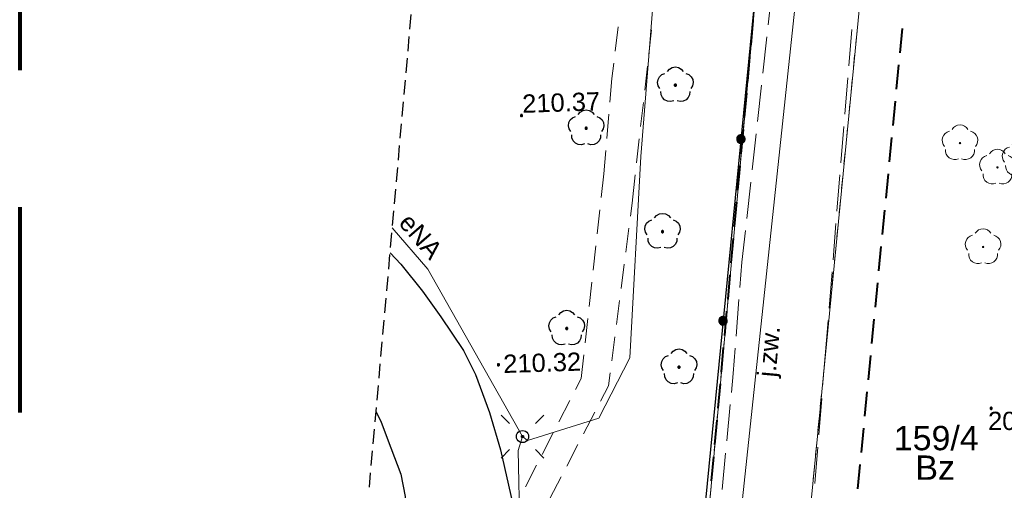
# Model space of a CAD drawing. Header units: metres. Extents: x 7419414 to 7419803, y 5549484 to 5549731.
# Tile 10 of 102: x 7419414 to 7419454, y 5549571 to 5549591. Entities that reach past the tile are written whole.
import ezdxf
from ezdxf.enums import TextEntityAlignment as Align

# ---------------------------------------------------------------- set-up
doc = ezdxf.new("R2010")
doc.units = ezdxf.units.M
doc.header["$MEASUREMENT"] = 0
doc.linetypes.add('DGN Style 2', pattern=[14.063503, 8.438102, -5.625401])
doc.layers.get('0').update_dxf_attribs({"color": 250})
for name, color, linetype, lineweight in [('EGDE', 7, 'Continuous', 13), ('EGDE_O', 7, 'Continuous', 13), ('EGUG', 96, 'Continuous', 13), ('EGUG_O', 96, 'Continuous', 13), ('LINIE ROZGRANICZAJĄCE MPZP', 212, 'Continuous', 0), ('OBOP02_01', 96, 'Continuous', 13), ('OTKC', 7, 'Continuous', 13), ('OTKJ', 7, 'Continuous', 13), ('OTKJ_O', 7, 'Continuous', 13), ('OTKK', 7, 'Continuous', 30), ('OTOO', 7, 'Continuous', 30), ('OTRS_O', 7, 'Continuous', 13), ('SUEP', 1, 'Continuous', 13), ('SUEP_O', 1, 'Continuous', 13), ('SUWP', 5, 'Continuous', 13), ('Zakres', 7, 'Continuous', 0)]:
    doc.layers.add(name, color=color, linetype=linetype, lineweight=lineweight)
doc.layers.add('szkic szkicow', color=250, linetype='Continuous', lineweight=0, plot=False)
doc.styles.add('Arial', font='arial.ttf')

# ---------------------------------------------------------------- blocks, each defined once
blk = doc.blocks.new('OBOP02_01_1')
at = {"layer": 'OBOP02_01', "linetype": 'Continuous', "lineweight": 13}
h = blk.add_hatch(color=96, dxfattribs=at)
edge = h.paths.add_edge_path()
edge.add_arc((0, 0), 0.005, 0, 360)
at = {"layer": 'OBOP02_01', "color": 96, "linetype": 'Continuous', "lineweight": 13}
for centre, start, end in [((-0.0357, 0.0116), 102.1471, 221.8529), ((0, 0.0375), 30.1471, 149.8529), ((0.0357, 0.0116), 318.1471, 77.8529), ((-0.022, -0.0303), 174.1472, 293.8529), ((0.022, -0.0303), 246.1471, 5.8529)]:
    blk.add_arc(centre, 0.0375, start, end, dxfattribs=at)

msp = doc.modelspace()

# ---------------------------------------------------------------- hatches: boundary and pattern name
at = {"linetype": 'Continuous'}
for points in [[(7419440.61, 5549588.075), (7419440.596, 5549588.077), (7419440.584, 5549588.084), (7419440.574, 5549588.094), (7419440.567, 5549588.106), (7419440.565, 5549588.12), (7419440.567, 5549588.134), (7419440.574, 5549588.146), (7419440.584, 5549588.156), (7419440.596, 5549588.163), (7419440.61, 5549588.165), (7419440.624, 5549588.163), (7419440.636, 5549588.156), (7419440.646, 5549588.146), (7419440.653, 5549588.134), (7419440.655, 5549588.12), (7419440.653, 5549588.106), (7419440.646, 5549588.094), (7419440.636, 5549588.084), (7419440.624, 5549588.077)], [(7419434.28, 5549586.825), (7419434.268, 5549586.827), (7419434.258, 5549586.831), (7419434.248, 5549586.838), (7419434.241, 5549586.848), (7419434.237, 5549586.858), (7419434.235, 5549586.87), (7419434.237, 5549586.882), (7419434.241, 5549586.893), (7419434.248, 5549586.902), (7419434.258, 5549586.909), (7419434.268, 5549586.913), (7419434.28, 5549586.915), (7419434.292, 5549586.913), (7419434.303, 5549586.909), (7419434.312, 5549586.902), (7419434.319, 5549586.893), (7419434.323, 5549586.882), (7419434.325, 5549586.87), (7419434.323, 5549586.858), (7419434.319, 5549586.848), (7419434.312, 5549586.838), (7419434.303, 5549586.831), (7419434.292, 5549586.827)], [(7419436.94, 5549586.305), (7419436.926, 5549586.307), (7419436.914, 5549586.314), (7419436.904, 5549586.324), (7419436.897, 5549586.336), (7419436.895, 5549586.35), (7419436.897, 5549586.364), (7419436.904, 5549586.376), (7419436.914, 5549586.386), (7419436.926, 5549586.393), (7419436.94, 5549586.395), (7419436.954, 5549586.393), (7419436.966, 5549586.386), (7419436.976, 5549586.376), (7419436.983, 5549586.364), (7419436.985, 5549586.35), (7419436.983, 5549586.336), (7419436.976, 5549586.324), (7419436.966, 5549586.314), (7419436.954, 5549586.307)], [(7419443.289, 5549585.73), (7419443.244, 5549585.74), (7419443.204, 5549585.762), (7419443.17, 5549585.793), (7419443.146, 5549585.832), (7419443.133, 5549585.875), (7419443.132, 5549585.921), (7419443.142, 5549585.966), (7419443.163, 5549586.006), (7419443.195, 5549586.039), (7419443.233, 5549586.063), (7419443.277, 5549586.077), (7419443.323, 5549586.078), (7419443.367, 5549586.068), (7419443.408, 5549586.046), (7419443.441, 5549586.015), (7419443.465, 5549585.976), (7419443.478, 5549585.933), (7419443.48, 5549585.887), (7419443.47, 5549585.842), (7419443.448, 5549585.802), (7419443.417, 5549585.769), (7419443.378, 5549585.745), (7419443.334, 5549585.731)], [(7419443.289, 5549585.73), (7419443.244, 5549585.74), (7419443.204, 5549585.762), (7419443.17, 5549585.793), (7419443.146, 5549585.832), (7419443.133, 5549585.875), (7419443.132, 5549585.921), (7419443.142, 5549585.966), (7419443.163, 5549586.006), (7419443.195, 5549586.039), (7419443.233, 5549586.063), (7419443.277, 5549586.077), (7419443.323, 5549586.078), (7419443.367, 5549586.068), (7419443.408, 5549586.046), (7419443.441, 5549586.015), (7419443.465, 5549585.976), (7419443.478, 5549585.933), (7419443.48, 5549585.887), (7419443.47, 5549585.842), (7419443.448, 5549585.802), (7419443.417, 5549585.769), (7419443.378, 5549585.745), (7419443.334, 5549585.731)], [(7419440.08, 5549582.055), (7419440.066, 5549582.057), (7419440.054, 5549582.064), (7419440.044, 5549582.074), (7419440.037, 5549582.086), (7419440.035, 5549582.1), (7419440.037, 5549582.114), (7419440.044, 5549582.126), (7419440.054, 5549582.136), (7419440.066, 5549582.143), (7419440.08, 5549582.145), (7419440.094, 5549582.143), (7419440.106, 5549582.136), (7419440.116, 5549582.126), (7419440.123, 5549582.114), (7419440.125, 5549582.1), (7419440.123, 5549582.086), (7419440.116, 5549582.074), (7419440.106, 5549582.064), (7419440.094, 5549582.057)], [(7419442.555, 5549578.266), (7419442.511, 5549578.276), (7419442.47, 5549578.298), (7419442.437, 5549578.329), (7419442.413, 5549578.368), (7419442.4, 5549578.411), (7419442.398, 5549578.457), (7419442.408, 5549578.502), (7419442.43, 5549578.542), (7419442.461, 5549578.575), (7419442.5, 5549578.599), (7419442.544, 5549578.613), (7419442.589, 5549578.614), (7419442.634, 5549578.604), (7419442.674, 5549578.582), (7419442.708, 5549578.551), (7419442.732, 5549578.512), (7419442.745, 5549578.469), (7419442.746, 5549578.423), (7419442.736, 5549578.378), (7419442.715, 5549578.338), (7419442.683, 5549578.305), (7419442.645, 5549578.281), (7419442.601, 5549578.267)], [(7419442.555, 5549578.266), (7419442.511, 5549578.276), (7419442.47, 5549578.298), (7419442.437, 5549578.329), (7419442.413, 5549578.368), (7419442.4, 5549578.411), (7419442.398, 5549578.457), (7419442.408, 5549578.502), (7419442.43, 5549578.542), (7419442.461, 5549578.575), (7419442.5, 5549578.599), (7419442.544, 5549578.613), (7419442.589, 5549578.614), (7419442.634, 5549578.604), (7419442.674, 5549578.582), (7419442.708, 5549578.551), (7419442.732, 5549578.512), (7419442.745, 5549578.469), (7419442.746, 5549578.423), (7419442.736, 5549578.378), (7419442.715, 5549578.338), (7419442.683, 5549578.305), (7419442.645, 5549578.281), (7419442.601, 5549578.267)], [(7419436.14, 5549578.075), (7419436.126, 5549578.077), (7419436.114, 5549578.084), (7419436.104, 5549578.094), (7419436.097, 5549578.106), (7419436.095, 5549578.12), (7419436.097, 5549578.134), (7419436.104, 5549578.146), (7419436.114, 5549578.156), (7419436.126, 5549578.163), (7419436.14, 5549578.165), (7419436.154, 5549578.163), (7419436.166, 5549578.156), (7419436.176, 5549578.146), (7419436.183, 5549578.134), (7419436.185, 5549578.12), (7419436.183, 5549578.106), (7419436.176, 5549578.094), (7419436.166, 5549578.084), (7419436.154, 5549578.077)], [(7419433.33, 5549576.585), (7419433.318, 5549576.587), (7419433.308, 5549576.591), (7419433.298, 5549576.598), (7419433.291, 5549576.608), (7419433.287, 5549576.618), (7419433.285, 5549576.63), (7419433.287, 5549576.642), (7419433.291, 5549576.653), (7419433.298, 5549576.662), (7419433.308, 5549576.669), (7419433.318, 5549576.673), (7419433.33, 5549576.675), (7419433.342, 5549576.673), (7419433.353, 5549576.669), (7419433.362, 5549576.662), (7419433.369, 5549576.653), (7419433.373, 5549576.642), (7419433.375, 5549576.63), (7419433.373, 5549576.618), (7419433.369, 5549576.608), (7419433.362, 5549576.598), (7419433.353, 5549576.591), (7419433.342, 5549576.587)], [(7419440.76, 5549576.485), (7419440.746, 5549576.487), (7419440.734, 5549576.494), (7419440.724, 5549576.504), (7419440.717, 5549576.516), (7419440.715, 5549576.53), (7419440.717, 5549576.544), (7419440.724, 5549576.556), (7419440.734, 5549576.566), (7419440.746, 5549576.573), (7419440.76, 5549576.575), (7419440.774, 5549576.573), (7419440.786, 5549576.566), (7419440.796, 5549576.556), (7419440.803, 5549576.544), (7419440.805, 5549576.53), (7419440.803, 5549576.516), (7419440.796, 5549576.504), (7419440.786, 5549576.494), (7419440.774, 5549576.487)], [(7419453.6, 5549574.795), (7419453.588, 5549574.797), (7419453.577, 5549574.801), (7419453.568, 5549574.808), (7419453.561, 5549574.817), (7419453.557, 5549574.828), (7419453.555, 5549574.84), (7419453.557, 5549574.852), (7419453.561, 5549574.862), (7419453.568, 5549574.872), (7419453.577, 5549574.879), (7419453.588, 5549574.883), (7419453.6, 5549574.885), (7419453.612, 5549574.883), (7419453.622, 5549574.879), (7419453.632, 5549574.872), (7419453.639, 5549574.862), (7419453.643, 5549574.852), (7419453.645, 5549574.84), (7419453.643, 5549574.828), (7419453.639, 5549574.817), (7419453.632, 5549574.808), (7419453.622, 5549574.801), (7419453.612, 5549574.797)], [(7419434.322, 5549573.635), (7419434.31, 5549573.636), (7419434.3, 5549573.64), (7419434.29, 5549573.646), (7419434.283, 5549573.654), (7419434.278, 5549573.664), (7419434.275, 5549573.674), (7419434.275, 5549573.686), (7419434.279, 5549573.698), (7419434.285, 5549573.709), (7419434.296, 5549573.718), (7419434.307, 5549573.723), (7419434.319, 5549573.725), (7419434.332, 5549573.723), (7419434.341, 5549573.72), (7419434.35, 5549573.713), (7419434.358, 5549573.704), (7419434.363, 5549573.693), (7419434.365, 5549573.681), (7419434.364, 5549573.672), (7419434.361, 5549573.661), (7419434.353, 5549573.65), (7419434.345, 5549573.642), (7419434.334, 5549573.637)]]:
    msp.add_hatch(color=0, dxfattribs=at).paths.add_polyline_path(points)

# ---------------------------------------------------------------- linework, layer by layer
at = {"color": 0, "linetype": 'Continuous'}
for p, q in [((7419433.436, 5549574.564), (7419433.79, 5549574.21)), ((7419435.204, 5549574.564), (7419434.85, 5549574.21)), ((7419433.436, 5549572.796), (7419433.79, 5549573.15)), ((7419435.204, 5549572.796), (7419434.85, 5549573.15))]:
    msp.add_line(p, q, dxfattribs=at)
at = {"color": 0, "linetype": 'Continuous', "flags": 128}
for points in [[(7419440.286, 5549588.683), (7419440.369, 5549588.783), (7419440.482, 5549588.847), (7419440.61, 5549588.87), (7419440.738, 5549588.847), (7419440.851, 5549588.783), (7419440.934, 5549588.683)], [(7419439.974, 5549587.986), (7419439.905, 5549588.096), (7419439.879, 5549588.223), (7419439.897, 5549588.352), (7419439.958, 5549588.467), (7419440.054, 5549588.554), (7419440.174, 5549588.602)], [(7419441.046, 5549588.602), (7419441.166, 5549588.554), (7419441.262, 5549588.467), (7419441.323, 5549588.352), (7419441.341, 5549588.223), (7419441.315, 5549588.096), (7419441.246, 5549587.986)], [(7419440.541, 5549587.474), (7419440.415, 5549587.442), (7419440.286, 5549587.456), (7419440.169, 5549587.513), (7419440.079, 5549587.607), (7419440.026, 5549587.725), (7419440.017, 5549587.855)], [(7419441.203, 5549587.855), (7419441.194, 5549587.725), (7419441.141, 5549587.607), (7419441.051, 5549587.513), (7419440.934, 5549587.456), (7419440.805, 5549587.442), (7419440.679, 5549587.474)], [(7419436.304, 5549586.216), (7419436.235, 5549586.326), (7419436.209, 5549586.453), (7419436.227, 5549586.582), (7419436.288, 5549586.697), (7419436.384, 5549586.784), (7419436.504, 5549586.832)], [(7419436.616, 5549586.913), (7419436.699, 5549587.013), (7419436.812, 5549587.077), (7419436.94, 5549587.1), (7419437.068, 5549587.077), (7419437.181, 5549587.013), (7419437.264, 5549586.913)], [(7419437.376, 5549586.832), (7419437.496, 5549586.784), (7419437.592, 5549586.697), (7419437.653, 5549586.582), (7419437.671, 5549586.453), (7419437.645, 5549586.326), (7419437.576, 5549586.216)], [(7419436.871, 5549585.704), (7419436.745, 5549585.672), (7419436.616, 5549585.686), (7419436.499, 5549585.743), (7419436.409, 5549585.837), (7419436.356, 5549585.955), (7419436.347, 5549586.085)], [(7419437.533, 5549586.085), (7419437.524, 5549585.955), (7419437.471, 5549585.837), (7419437.381, 5549585.743), (7419437.264, 5549585.686), (7419437.135, 5549585.672), (7419437.009, 5549585.704)], [(7419439.756, 5549582.663), (7419439.839, 5549582.763), (7419439.952, 5549582.827), (7419440.08, 5549582.85), (7419440.208, 5549582.827), (7419440.321, 5549582.763), (7419440.404, 5549582.663)], [(7419439.444, 5549581.966), (7419439.375, 5549582.076), (7419439.349, 5549582.203), (7419439.367, 5549582.332), (7419439.428, 5549582.447), (7419439.524, 5549582.534), (7419439.644, 5549582.582)], [(7419440.516, 5549582.582), (7419440.636, 5549582.534), (7419440.732, 5549582.447), (7419440.793, 5549582.332), (7419440.811, 5549582.203), (7419440.785, 5549582.076), (7419440.716, 5549581.966)], [(7419440.011, 5549581.454), (7419439.885, 5549581.422), (7419439.756, 5549581.436), (7419439.639, 5549581.493), (7419439.549, 5549581.587), (7419439.496, 5549581.705), (7419439.487, 5549581.835)], [(7419440.673, 5549581.835), (7419440.664, 5549581.705), (7419440.611, 5549581.587), (7419440.521, 5549581.493), (7419440.404, 5549581.436), (7419440.275, 5549581.422), (7419440.149, 5549581.454)], [(7419435.816, 5549578.683), (7419435.899, 5549578.783), (7419436.012, 5549578.847), (7419436.14, 5549578.87), (7419436.268, 5549578.847), (7419436.381, 5549578.783), (7419436.464, 5549578.683)], [(7419435.504, 5549577.986), (7419435.435, 5549578.096), (7419435.409, 5549578.223), (7419435.427, 5549578.352), (7419435.488, 5549578.467), (7419435.584, 5549578.554), (7419435.704, 5549578.602)], [(7419436.576, 5549578.602), (7419436.696, 5549578.554), (7419436.792, 5549578.467), (7419436.853, 5549578.352), (7419436.871, 5549578.223), (7419436.845, 5549578.096), (7419436.776, 5549577.986)], [(7419436.071, 5549577.474), (7419435.945, 5549577.442), (7419435.816, 5549577.456), (7419435.699, 5549577.513), (7419435.609, 5549577.607), (7419435.556, 5549577.725), (7419435.547, 5549577.855)], [(7419436.733, 5549577.855), (7419436.724, 5549577.725), (7419436.671, 5549577.607), (7419436.581, 5549577.513), (7419436.464, 5549577.456), (7419436.335, 5549577.442), (7419436.209, 5549577.474)], [(7419440.436, 5549577.093), (7419440.519, 5549577.193), (7419440.632, 5549577.257), (7419440.76, 5549577.28), (7419440.888, 5549577.257), (7419441.001, 5549577.193), (7419441.084, 5549577.093)], [(7419440.124, 5549576.396), (7419440.055, 5549576.506), (7419440.029, 5549576.633), (7419440.047, 5549576.762), (7419440.108, 5549576.877), (7419440.204, 5549576.964), (7419440.324, 5549577.012)], [(7419441.196, 5549577.012), (7419441.316, 5549576.964), (7419441.412, 5549576.877), (7419441.473, 5549576.762), (7419441.491, 5549576.633), (7419441.465, 5549576.506), (7419441.396, 5549576.396)], [(7419440.691, 5549575.884), (7419440.565, 5549575.852), (7419440.436, 5549575.866), (7419440.319, 5549575.923), (7419440.229, 5549576.017), (7419440.176, 5549576.135), (7419440.167, 5549576.265)], [(7419441.353, 5549576.265), (7419441.344, 5549576.135), (7419441.291, 5549576.017), (7419441.201, 5549575.923), (7419441.084, 5549575.866), (7419440.955, 5549575.852), (7419440.829, 5549575.884)]]:
    msp.add_lwpolyline(points, dxfattribs=at)
for points in [[(7419440.61, 5549588.075), (7419440.624, 5549588.077), (7419440.636, 5549588.084), (7419440.646, 5549588.094), (7419440.653, 5549588.106), (7419440.655, 5549588.12), (7419440.653, 5549588.134), (7419440.646, 5549588.146), (7419440.636, 5549588.156), (7419440.624, 5549588.163), (7419440.61, 5549588.165), (7419440.596, 5549588.163), (7419440.584, 5549588.156), (7419440.574, 5549588.146), (7419440.567, 5549588.134), (7419440.565, 5549588.12), (7419440.567, 5549588.106), (7419440.574, 5549588.094), (7419440.584, 5549588.084), (7419440.596, 5549588.077), (7419440.61, 5549588.075)], [(7419434.235, 5549586.87), (7419434.237, 5549586.858), (7419434.241, 5549586.848), (7419434.248, 5549586.838), (7419434.258, 5549586.831), (7419434.268, 5549586.827), (7419434.28, 5549586.825), (7419434.292, 5549586.827), (7419434.303, 5549586.831), (7419434.312, 5549586.838), (7419434.319, 5549586.848), (7419434.323, 5549586.858), (7419434.325, 5549586.87), (7419434.323, 5549586.882), (7419434.319, 5549586.893), (7419434.312, 5549586.902), (7419434.303, 5549586.909), (7419434.292, 5549586.913), (7419434.28, 5549586.915), (7419434.268, 5549586.913), (7419434.258, 5549586.909), (7419434.248, 5549586.902), (7419434.241, 5549586.893), (7419434.237, 5549586.882), (7419434.235, 5549586.87)], [(7419436.94, 5549586.305), (7419436.954, 5549586.307), (7419436.966, 5549586.314), (7419436.976, 5549586.324), (7419436.983, 5549586.336), (7419436.985, 5549586.35), (7419436.983, 5549586.364), (7419436.976, 5549586.376), (7419436.966, 5549586.386), (7419436.954, 5549586.393), (7419436.94, 5549586.395), (7419436.926, 5549586.393), (7419436.914, 5549586.386), (7419436.904, 5549586.376), (7419436.897, 5549586.364), (7419436.895, 5549586.35), (7419436.897, 5549586.336), (7419436.904, 5549586.324), (7419436.914, 5549586.314), (7419436.926, 5549586.307), (7419436.94, 5549586.305)], [(7419443.323, 5549586.078), (7419443.277, 5549586.077), (7419443.233, 5549586.063), (7419443.195, 5549586.039), (7419443.163, 5549586.006), (7419443.142, 5549585.966), (7419443.132, 5549585.921), (7419443.133, 5549585.875), (7419443.146, 5549585.832), (7419443.17, 5549585.793), (7419443.204, 5549585.762), (7419443.244, 5549585.74), (7419443.289, 5549585.73), (7419443.334, 5549585.731), (7419443.378, 5549585.745), (7419443.417, 5549585.769), (7419443.448, 5549585.802), (7419443.47, 5549585.842), (7419443.48, 5549585.887), (7419443.478, 5549585.933), (7419443.465, 5549585.976), (7419443.441, 5549586.015), (7419443.408, 5549586.046), (7419443.367, 5549586.068), (7419443.323, 5549586.078)], [(7419443.323, 5549586.078), (7419443.277, 5549586.077), (7419443.233, 5549586.063), (7419443.195, 5549586.039), (7419443.163, 5549586.006), (7419443.142, 5549585.966), (7419443.132, 5549585.921), (7419443.133, 5549585.875), (7419443.146, 5549585.832), (7419443.17, 5549585.793), (7419443.204, 5549585.762), (7419443.244, 5549585.74), (7419443.289, 5549585.73), (7419443.334, 5549585.731), (7419443.378, 5549585.745), (7419443.417, 5549585.769), (7419443.448, 5549585.802), (7419443.47, 5549585.842), (7419443.48, 5549585.887), (7419443.478, 5549585.933), (7419443.465, 5549585.976), (7419443.441, 5549586.015), (7419443.408, 5549586.046), (7419443.367, 5549586.068), (7419443.323, 5549586.078)], [(7419440.08, 5549582.055), (7419440.094, 5549582.057), (7419440.106, 5549582.064), (7419440.116, 5549582.074), (7419440.123, 5549582.086), (7419440.125, 5549582.1), (7419440.123, 5549582.114), (7419440.116, 5549582.126), (7419440.106, 5549582.136), (7419440.094, 5549582.143), (7419440.08, 5549582.145), (7419440.066, 5549582.143), (7419440.054, 5549582.136), (7419440.044, 5549582.126), (7419440.037, 5549582.114), (7419440.035, 5549582.1), (7419440.037, 5549582.086), (7419440.044, 5549582.074), (7419440.054, 5549582.064), (7419440.066, 5549582.057), (7419440.08, 5549582.055)], [(7419442.589, 5549578.614), (7419442.544, 5549578.613), (7419442.5, 5549578.599), (7419442.461, 5549578.575), (7419442.43, 5549578.542), (7419442.408, 5549578.502), (7419442.398, 5549578.457), (7419442.4, 5549578.411), (7419442.413, 5549578.368), (7419442.437, 5549578.329), (7419442.47, 5549578.298), (7419442.511, 5549578.276), (7419442.555, 5549578.266), (7419442.601, 5549578.267), (7419442.645, 5549578.281), (7419442.683, 5549578.305), (7419442.715, 5549578.338), (7419442.736, 5549578.378), (7419442.746, 5549578.423), (7419442.745, 5549578.469), (7419442.732, 5549578.512), (7419442.708, 5549578.551), (7419442.674, 5549578.582), (7419442.634, 5549578.604), (7419442.589, 5549578.614)], [(7419442.589, 5549578.614), (7419442.544, 5549578.613), (7419442.5, 5549578.599), (7419442.461, 5549578.575), (7419442.43, 5549578.542), (7419442.408, 5549578.502), (7419442.398, 5549578.457), (7419442.4, 5549578.411), (7419442.413, 5549578.368), (7419442.437, 5549578.329), (7419442.47, 5549578.298), (7419442.511, 5549578.276), (7419442.555, 5549578.266), (7419442.601, 5549578.267), (7419442.645, 5549578.281), (7419442.683, 5549578.305), (7419442.715, 5549578.338), (7419442.736, 5549578.378), (7419442.746, 5549578.423), (7419442.745, 5549578.469), (7419442.732, 5549578.512), (7419442.708, 5549578.551), (7419442.674, 5549578.582), (7419442.634, 5549578.604), (7419442.589, 5549578.614)], [(7419436.14, 5549578.075), (7419436.154, 5549578.077), (7419436.166, 5549578.084), (7419436.176, 5549578.094), (7419436.183, 5549578.106), (7419436.185, 5549578.12), (7419436.183, 5549578.134), (7419436.176, 5549578.146), (7419436.166, 5549578.156), (7419436.154, 5549578.163), (7419436.14, 5549578.165), (7419436.126, 5549578.163), (7419436.114, 5549578.156), (7419436.104, 5549578.146), (7419436.097, 5549578.134), (7419436.095, 5549578.12), (7419436.097, 5549578.106), (7419436.104, 5549578.094), (7419436.114, 5549578.084), (7419436.126, 5549578.077), (7419436.14, 5549578.075)], [(7419433.285, 5549576.63), (7419433.287, 5549576.618), (7419433.291, 5549576.608), (7419433.298, 5549576.598), (7419433.308, 5549576.591), (7419433.318, 5549576.587), (7419433.33, 5549576.585), (7419433.342, 5549576.587), (7419433.353, 5549576.591), (7419433.362, 5549576.598), (7419433.369, 5549576.608), (7419433.373, 5549576.618), (7419433.375, 5549576.63), (7419433.373, 5549576.642), (7419433.369, 5549576.653), (7419433.362, 5549576.662), (7419433.353, 5549576.669), (7419433.342, 5549576.673), (7419433.33, 5549576.675), (7419433.318, 5549576.673), (7419433.308, 5549576.669), (7419433.298, 5549576.662), (7419433.291, 5549576.653), (7419433.287, 5549576.642), (7419433.285, 5549576.63)], [(7419440.76, 5549576.485), (7419440.774, 5549576.487), (7419440.786, 5549576.494), (7419440.796, 5549576.504), (7419440.803, 5549576.516), (7419440.805, 5549576.53), (7419440.803, 5549576.544), (7419440.796, 5549576.556), (7419440.786, 5549576.566), (7419440.774, 5549576.573), (7419440.76, 5549576.575), (7419440.746, 5549576.573), (7419440.734, 5549576.566), (7419440.724, 5549576.556), (7419440.717, 5549576.544), (7419440.715, 5549576.53), (7419440.717, 5549576.516), (7419440.724, 5549576.504), (7419440.734, 5549576.494), (7419440.746, 5549576.487), (7419440.76, 5549576.485)], [(7419453.555, 5549574.84), (7419453.557, 5549574.828), (7419453.561, 5549574.817), (7419453.568, 5549574.808), (7419453.577, 5549574.801), (7419453.588, 5549574.797), (7419453.6, 5549574.795), (7419453.612, 5549574.797), (7419453.622, 5549574.801), (7419453.632, 5549574.808), (7419453.639, 5549574.817), (7419453.643, 5549574.828), (7419453.645, 5549574.84), (7419453.643, 5549574.852), (7419453.639, 5549574.862), (7419453.632, 5549574.872), (7419453.622, 5549574.879), (7419453.612, 5549574.883), (7419453.6, 5549574.885), (7419453.588, 5549574.883), (7419453.577, 5549574.879), (7419453.568, 5549574.872), (7419453.561, 5549574.862), (7419453.557, 5549574.852), (7419453.555, 5549574.84)], [(7419434.32, 5549573.93), (7419434.385, 5549573.921), (7419434.445, 5549573.897), (7419434.497, 5549573.857), (7419434.537, 5549573.805), (7419434.561, 5549573.745), (7419434.57, 5549573.68), (7419434.561, 5549573.615), (7419434.537, 5549573.555), (7419434.497, 5549573.503), (7419434.445, 5549573.463), (7419434.385, 5549573.439), (7419434.32, 5549573.43), (7419434.255, 5549573.439), (7419434.195, 5549573.463), (7419434.143, 5549573.503), (7419434.103, 5549573.555), (7419434.079, 5549573.615), (7419434.07, 5549573.68), (7419434.079, 5549573.745), (7419434.103, 5549573.805), (7419434.143, 5549573.857), (7419434.195, 5549573.897), (7419434.255, 5549573.921), (7419434.32, 5549573.93)], [(7419434.319, 5549573.725), (7419434.332, 5549573.723), (7419434.341, 5549573.72), (7419434.35, 5549573.713), (7419434.358, 5549573.704), (7419434.363, 5549573.693), (7419434.365, 5549573.681), (7419434.364, 5549573.672), (7419434.361, 5549573.661), (7419434.353, 5549573.65), (7419434.345, 5549573.642), (7419434.334, 5549573.637), (7419434.322, 5549573.635), (7419434.31, 5549573.636), (7419434.3, 5549573.64), (7419434.29, 5549573.646), (7419434.283, 5549573.654), (7419434.278, 5549573.664), (7419434.275, 5549573.674), (7419434.275, 5549573.686), (7419434.279, 5549573.698), (7419434.285, 5549573.709), (7419434.296, 5549573.718), (7419434.307, 5549573.723), (7419434.319, 5549573.725)]]:
    msp.add_lwpolyline(points, close=True, dxfattribs=at)
at = {"layer": 'EGDE', "color": 250, "linetype": 'Continuous', "lineweight": 0, "flags": 128}
for points in [[(7419622.687, 5549655.462), (7419619.81, 5549655.03), (7419609.66, 5549653.24), (7419589.07, 5549649.42), (7419557.7, 5549643.96), (7419540.13, 5549643.06), (7419523.27, 5549643.29), (7419509.38, 5549641.39), (7419462.29, 5549628.43), (7419462.45, 5549628.77), (7419446.03, 5549630.99), (7419446.66, 5549622.15), (7419435.73, 5549501.644)], [(7419439.375, 5549501.456), (7419449.43, 5549604.09), (7419450.45, 5549614.49), (7419451.3, 5549617.85), (7419452.51, 5549620.06), (7419454.77, 5549622.45), (7419458.98, 5549625.04), (7419462.38, 5549626.43), (7419462.7, 5549626.56), (7419482.9, 5549629.97), (7419487.71, 5549630.61), (7419562.5, 5549640.55), (7419590.93, 5549644.33), (7419591.23, 5549646.31), (7419603.9, 5549648.9), (7419609.52, 5549650.05), (7419619.85, 5549651.97), (7419622.322, 5549652.355)], [(7419435.73, 5549501.644), (7419446.66, 5549622.15), (7419446.03, 5549630.99), (7419445.69, 5549630.61), (7419433.076, 5549628.608)], [(7419447.714, 5549501.025), (7419450.09, 5549531.19), (7419459.99, 5549593.07), (7419462.12, 5549617.26), (7419462.22, 5549620.86), (7419457.3, 5549616.58), (7419452.54, 5549610.11), (7419449.43, 5549604.09), (7419439.375, 5549501.456)]]:
    msp.add_lwpolyline(points, dxfattribs=at)
at = {"layer": 'EGUG', "color": 96, "linetype": 'Continuous', "lineweight": 13}
for p, q in [((7419443.747, 5549590.032), (7419443.792, 5549590.53)), ((7419443.792, 5549590.53), (7419443.747, 5549590.032)), ((7419448.083, 5549590.343), (7419448.035, 5549589.845)), ((7419448.035, 5549589.845), (7419448.083, 5549590.343)), ((7419443.657, 5549589.036), (7419443.702, 5549589.534)), ((7419443.702, 5549589.534), (7419443.657, 5549589.036)), ((7419447.986, 5549589.348), (7419447.937, 5549588.85)), ((7419447.937, 5549588.85), (7419447.986, 5549589.348)), ((7419443.566, 5549588.04), (7419443.611, 5549588.538)), ((7419443.611, 5549588.538), (7419443.566, 5549588.04)), ((7419447.888, 5549588.353), (7419447.84, 5549587.855)), ((7419447.84, 5549587.855), (7419447.888, 5549588.353)), ((7419443.476, 5549587.044), (7419443.521, 5549587.542)), ((7419443.521, 5549587.542), (7419443.476, 5549587.044)), ((7419447.791, 5549587.357), (7419447.742, 5549586.86)), ((7419447.742, 5549586.86), (7419447.791, 5549587.357)), ((7419443.386, 5549586.048), (7419443.431, 5549586.546)), ((7419443.431, 5549586.546), (7419443.386, 5549586.048)), ((7419447.693, 5549586.362), (7419447.645, 5549585.865)), ((7419447.645, 5549585.865), (7419447.693, 5549586.362)), ((7419443.295, 5549585.052), (7419443.34, 5549585.55)), ((7419443.34, 5549585.55), (7419443.295, 5549585.052)), ((7419447.596, 5549585.367), (7419447.547, 5549584.869)), ((7419447.547, 5549584.869), (7419447.596, 5549585.367)), ((7419443.205, 5549584.056), (7419443.25, 5549584.554)), ((7419443.25, 5549584.554), (7419443.205, 5549584.056)), ((7419447.498, 5549584.372), (7419447.45, 5549583.874)), ((7419447.45, 5549583.874), (7419447.498, 5549584.372)), ((7419443.115, 5549583.06), (7419443.16, 5549583.558)), ((7419443.16, 5549583.558), (7419443.115, 5549583.06)), ((7419447.401, 5549583.376), (7419447.352, 5549582.879)), ((7419447.352, 5549582.879), (7419447.401, 5549583.376)), ((7419443.024, 5549582.064), (7419443.069, 5549582.562)), ((7419443.069, 5549582.562), (7419443.024, 5549582.064)), ((7419447.303, 5549582.381), (7419447.255, 5549581.884)), ((7419447.255, 5549581.884), (7419447.303, 5549582.381)), ((7419442.934, 5549581.068), (7419442.979, 5549581.566)), ((7419442.979, 5549581.566), (7419442.934, 5549581.068)), ((7419447.206, 5549581.386), (7419447.157, 5549580.888)), ((7419447.157, 5549580.888), (7419447.206, 5549581.386)), ((7419442.844, 5549580.073), (7419442.889, 5549580.57)), ((7419442.889, 5549580.57), (7419442.844, 5549580.073)), ((7419447.108, 5549580.391), (7419447.06, 5549579.893)), ((7419447.06, 5549579.893), (7419447.108, 5549580.391)), ((7419442.753, 5549579.077), (7419442.798, 5549579.575)), ((7419442.798, 5549579.575), (7419442.753, 5549579.077)), ((7419447.011, 5549579.395), (7419446.962, 5549578.898)), ((7419446.962, 5549578.898), (7419447.011, 5549579.395)), ((7419442.663, 5549578.081), (7419442.708, 5549578.579)), ((7419442.708, 5549578.579), (7419442.663, 5549578.081)), ((7419446.913, 5549578.4), (7419446.865, 5549577.903)), ((7419446.865, 5549577.903), (7419446.913, 5549578.4)), ((7419442.573, 5549577.085), (7419442.618, 5549577.583)), ((7419442.618, 5549577.583), (7419442.573, 5549577.085)), ((7419446.816, 5549577.405), (7419446.767, 5549576.907)), ((7419446.767, 5549576.907), (7419446.816, 5549577.405)), ((7419442.482, 5549576.089), (7419442.527, 5549576.587)), ((7419442.527, 5549576.587), (7419442.482, 5549576.089)), ((7419446.718, 5549576.41), (7419446.67, 5549575.912)), ((7419446.67, 5549575.912), (7419446.718, 5549576.41)), ((7419442.392, 5549575.093), (7419442.437, 5549575.591)), ((7419442.437, 5549575.591), (7419442.392, 5549575.093)), ((7419446.621, 5549575.415), (7419446.572, 5549574.917)), ((7419446.572, 5549574.917), (7419446.621, 5549575.415)), ((7419442.302, 5549574.097), (7419442.347, 5549574.595)), ((7419442.347, 5549574.595), (7419442.302, 5549574.097)), ((7419446.523, 5549574.419), (7419446.475, 5549573.922)), ((7419446.475, 5549573.922), (7419446.523, 5549574.419)), ((7419442.211, 5549573.101), (7419442.256, 5549573.599)), ((7419442.256, 5549573.599), (7419442.211, 5549573.101)), ((7419446.426, 5549573.424), (7419446.377, 5549572.926)), ((7419446.377, 5549572.926), (7419446.426, 5549573.424)), ((7419442.121, 5549572.105), (7419442.166, 5549572.603)), ((7419442.166, 5549572.603), (7419442.121, 5549572.105)), ((7419446.328, 5549572.429), (7419446.28, 5549571.931)), ((7419446.28, 5549571.931), (7419446.328, 5549572.429)), ((7419442.031, 5549571.109), (7419442.076, 5549571.607)), ((7419442.076, 5549571.607), (7419442.031, 5549571.109))]:
    msp.add_line(p, q, dxfattribs=at)
at = {"layer": 'LINIE ROZGRANICZAJĄCE MPZP', "color": 212, "linetype": 'Continuous', "lineweight": 40}
for p, q in [((7419443.724, 5549589.782), (7419443.815, 5549590.778)), ((7419449.854, 5549589.453), (7419449.95, 5549590.448)), ((7419443.589, 5549588.289), (7419443.679, 5549589.284)), ((7419449.709, 5549587.959), (7419449.805, 5549588.955)), ((7419443.453, 5549586.795), (7419443.544, 5549587.791)), ((7419449.565, 5549586.466), (7419449.661, 5549587.462)), ((7419443.318, 5549585.301), (7419443.408, 5549586.297)), ((7419449.42, 5549584.973), (7419449.516, 5549585.969)), ((7419443.182, 5549583.807), (7419443.273, 5549584.803)), ((7419449.276, 5549583.48), (7419449.372, 5549584.476)), ((7419443.047, 5549582.313), (7419443.137, 5549583.309)), ((7419449.131, 5549581.987), (7419449.227, 5549582.983)), ((7419442.911, 5549580.819), (7419443.002, 5549581.815)), ((7419448.986, 5549580.494), (7419449.083, 5549581.49)), ((7419442.776, 5549579.325), (7419442.866, 5549580.321)), ((7419448.842, 5549579.001), (7419448.938, 5549579.997)), ((7419442.64, 5549577.832), (7419442.731, 5549578.827)), ((7419448.697, 5549577.508), (7419448.794, 5549578.504)), ((7419442.505, 5549576.338), (7419442.595, 5549577.334)), ((7419448.553, 5549576.015), (7419448.649, 5549577.011)), ((7419442.369, 5549574.844), (7419442.46, 5549575.84)), ((7419448.408, 5549574.522), (7419448.505, 5549575.518)), ((7419442.234, 5549573.35), (7419442.324, 5549574.346)), ((7419448.264, 5549573.029), (7419448.36, 5549574.025)), ((7419442.098, 5549571.856), (7419442.189, 5549572.852)), ((7419448.119, 5549571.536), (7419448.216, 5549572.532))]:
    msp.add_line(p, q, dxfattribs=at)
at = {"layer": 'OTKC', "color": 250, "linetype": 'Continuous', "lineweight": 13}
for p, q in [((7419438.134, 5549589.52), (7419438.252, 5549590.513)), ((7419439.625, 5549590.393), (7419439.514, 5549589.399)), ((7419438, 5549588.39), (7419438.075, 5549589.023)), ((7419439.459, 5549588.902), (7419439.348, 5549587.908)), ((7419437.919, 5549587.426), (7419438, 5549588.39)), ((7419439.292, 5549587.412), (7419439.181, 5549586.418)), ((7419437.793, 5549585.932), (7419437.877, 5549586.928)), ((7419439.126, 5549585.921), (7419439.015, 5549584.927)), ((7419437.67, 5549584.47), (7419437.751, 5549585.434)), ((7419437.563, 5549583.5), (7419437.67, 5549584.47)), ((7419438.959, 5549584.43), (7419438.83, 5549583.27)), ((7419438.83, 5549583.27), (7419438.762, 5549582.743)), ((7419437.398, 5549582.009), (7419437.508, 5549583.003)), ((7419438.698, 5549582.247), (7419438.569, 5549581.256)), ((7419437.233, 5549580.518), (7419437.343, 5549581.512)), ((7419438.505, 5549580.76), (7419438.377, 5549579.768)), ((7419437.067, 5549579.028), (7419437.177, 5549580.022)), ((7419438.313, 5549579.272), (7419438.185, 5549578.28)), ((7419436.902, 5549577.537), (7419437.012, 5549578.531)), ((7419438.121, 5549577.784), (7419437.992, 5549576.793)), ((7419436.74, 5549576.07), (7419436.847, 5549577.04)), ((7419437.928, 5549576.297), (7419437.86, 5549575.77)), ((7419436.503, 5549575.611), (7419436.74, 5549576.07)), ((7419437.86, 5549575.77), (7419437.526, 5549575.128)), ((7419435.814, 5549574.278), (7419436.273, 5549575.167)), ((7419437.295, 5549574.684), (7419436.833, 5549573.797)), ((7419435.125, 5549572.946), (7419435.585, 5549573.834)), ((7419436.602, 5549573.354), (7419436.14, 5549572.467)), ((7419434.437, 5549571.613), (7419434.896, 5549572.502)), ((7419435.91, 5549572.023), (7419435.448, 5549571.136))]:
    msp.add_line(p, q, dxfattribs=at)
at = {"layer": 'OTKJ', "color": 250, "linetype": 'Continuous', "lineweight": 13}
for p, q in [((7419444.433, 5549590.598), (7419444.599, 5549592.089)), ((7419444.212, 5549588.61), (7419444.378, 5549590.101)), ((7419447.875, 5549590.414), (7419447.752, 5549588.919)), ((7419447.711, 5549588.421), (7419447.588, 5549586.926)), ((7419443.99, 5549586.623), (7419444.157, 5549588.113)), ((7419447.547, 5549586.427), (7419447.423, 5549584.933)), ((7419443.769, 5549584.635), (7419443.935, 5549586.126)), ((7419447.382, 5549584.434), (7419447.259, 5549582.939)), ((7419443.548, 5549582.647), (7419443.714, 5549584.138)), ((7419447.218, 5549582.441), (7419447.095, 5549580.946)), ((7419443.347, 5549580.846), (7419443.492, 5549582.15)), ((7419428.875, 5549581.236), (7419429.31, 5549580.76)), ((7419429.31, 5549580.76), (7419430.21, 5549579.65)), ((7419443.266, 5549579.804), (7419443.347, 5549580.846)), ((7419447.054, 5549580.448), (7419446.931, 5549578.953)), ((7419430.21, 5549579.65), (7419430.96, 5549578.6)), ((7419443.11, 5549577.81), (7419443.227, 5549579.306)), ((7419430.96, 5549578.6), (7419431.89, 5549577.21)), ((7419446.89, 5549578.454), (7419446.77, 5549576.99)), ((7419431.89, 5549577.21), (7419432.39, 5549576.23)), ((7419442.99, 5549576.27), (7419443.071, 5549577.312)), ((7419446.77, 5549576.99), (7419446.669, 5549575.742)), ((7419442.915, 5549575.49), (7419442.99, 5549576.27)), ((7419432.39, 5549576.23), (7419432.96, 5549574.67)), ((7419446.629, 5549575.244), (7419446.508, 5549573.749)), ((7419432.96, 5549574.67), (7419433.42, 5549573.14)), ((7419442.722, 5549573.5), (7419442.866, 5549574.993)), ((7419433.42, 5549573.14), (7419433.61, 5549572.294)), ((7419446.468, 5549573.25), (7419446.347, 5549571.755)), ((7419442.529, 5549571.509), (7419442.674, 5549573.002)), ((7419433.72, 5549571.806), (7419433.91, 5549570.96))]:
    msp.add_line(p, q, dxfattribs=at)
at = {"layer": 'OTKK', "color": 250, "linetype": 'Continuous', "lineweight": 30, "flags": 128}
for points in [[(7419428.875, 5549581.236), (7419429.31, 5549580.76), (7419430.21, 5549579.65), (7419430.96, 5549578.6), (7419431.89, 5549577.21), (7419432.39, 5549576.23), (7419432.96, 5549574.67), (7419433.42, 5549573.14), (7419433.91, 5549570.96), (7419433.97, 5549570.71), (7419434.08, 5549570.21), (7419434.19, 5549568.72), (7419434.27, 5549566.73), (7419434.22, 5549564.7), (7419433.64, 5549553.97), (7419433.2, 5549546.82), (7419432.92, 5549540.27), (7419432.48, 5549529.87), (7419432.4, 5549526.45), (7419432.17, 5549521.58), (7419431.98, 5549517.64)], [(7419428.294, 5549574.689), (7419428.51, 5549574.27), (7419428.91, 5549573.21), (7419429.31, 5549572.14), (7419429.49, 5549571.22), (7419429.61, 5549570.22), (7419429.65, 5549569.34), (7419429.65, 5549567.75), (7419429.55, 5549565.16), (7419429.41, 5549560.66), (7419429.25, 5549556.65), (7419429.08, 5549552.51), (7419428.9, 5549547.81), (7419428.89, 5549545.03), (7419428.66, 5549539.94), (7419428.55, 5549534.29), (7419428.39, 5549531.75), (7419427.6, 5549519.22), (7419427.42, 5549518.06), (7419426.92, 5549517.36), (7419426.11, 5549516.53), (7419425.14, 5549516), (7419424.2, 5549515.71), (7419423.066, 5549515.737)]]:
    msp.add_lwpolyline(points, dxfattribs=at)
at = {"layer": 'OTOO', "color": 250, "linetype": 'Continuous', "lineweight": 30, "flags": 128}
msp.add_lwpolyline([(7419444.531, 5549641.637), (7419444.64, 5549640.1), (7419445.31, 5549634.62), (7419445.56, 5549631.73), (7419446.709, 5549620.537), (7419439.169, 5549543.807), (7419438.208, 5549533.587), (7419436.896, 5549520.462), (7419436.501, 5549516.719)], dxfattribs=at)
at = {"layer": 'SUEP', "color": 1, "linetype": 'Continuous', "lineweight": 13, "flags": 128}
for points in [[(7419434.32, 5549573.68), (7419434.53, 5549573.52), (7419437.46, 5549574.44), (7419438.73, 5549576.91), (7419439.19, 5549585.19), (7419440.06, 5549596.2), (7419440.81, 5549609.57), (7419443.45, 5549612.26), (7419443.51, 5549612.66)], [(7419434.32, 5549573.68), (7419430.43, 5549580.56), (7419428.965, 5549582.256)], [(7419434.32, 5549573.68), (7419434.14, 5549573.1), (7419434.48, 5549556.81), (7419434.76, 5549549.44), (7419434.29, 5549545.28), (7419434.35, 5549527.27), (7419434.19, 5549522.79), (7419434.53, 5549522.64), (7419434.18, 5549522.53), (7419432.79, 5549502.1)]]:
    msp.add_lwpolyline(points, dxfattribs=at)
at = {"layer": 'SUWP', "color": 5, "linetype": 'Continuous', "lineweight": 13, "flags": 128}
msp.add_lwpolyline([(7419441.75, 5549555.97), (7419446.59, 5549601.31), (7419446.92, 5549603.25)], dxfattribs=at)
at = {"layer": 'szkic szkicow', "color": 1, "linetype": 'DGN Style 2', "lineweight": 80, "flags": 128}
msp.add_lwpolyline([(7419710.634, 5549693.949), (7419413.634, 5549693.949), (7419413.634, 5549483.949), (7419710.634, 5549483.949), (7419710.634, 5549693.949)], close=True, dxfattribs=at)
at = {"layer": 'Zakres', "color": 5, "linetype": 'Continuous', "lineweight": 30}
for p, q in [((7419429.689, 5549590.419), (7419429.742, 5549591.017)), ((7419429.689, 5549590.419), (7419429.742, 5549591.017)), ((7419429.61, 5549589.523), (7419429.663, 5549590.12)), ((7419429.61, 5549589.523), (7419429.663, 5549590.12)), ((7419429.53, 5549588.626), (7419429.583, 5549589.224)), ((7419429.53, 5549588.626), (7419429.583, 5549589.224)), ((7419429.451, 5549587.73), (7419429.504, 5549588.327)), ((7419429.451, 5549587.73), (7419429.504, 5549588.327)), ((7419429.371, 5549586.833), (7419429.424, 5549587.431)), ((7419429.371, 5549586.833), (7419429.424, 5549587.431)), ((7419429.292, 5549585.937), (7419429.345, 5549586.535)), ((7419429.292, 5549585.937), (7419429.345, 5549586.535)), ((7419429.212, 5549585.04), (7419429.265, 5549585.638)), ((7419429.212, 5549585.04), (7419429.265, 5549585.638)), ((7419429.133, 5549584.144), (7419429.186, 5549584.742)), ((7419429.133, 5549584.144), (7419429.186, 5549584.742)), ((7419429.053, 5549583.247), (7419429.106, 5549583.845)), ((7419429.053, 5549583.247), (7419429.106, 5549583.845)), ((7419428.974, 5549582.351), (7419429.027, 5549582.949)), ((7419428.974, 5549582.351), (7419429.027, 5549582.949)), ((7419428.894, 5549581.454), (7419428.947, 5549582.052)), ((7419428.894, 5549581.454), (7419428.947, 5549582.052)), ((7419428.815, 5549580.558), (7419428.868, 5549581.156)), ((7419428.815, 5549580.558), (7419428.868, 5549581.156)), ((7419428.735, 5549579.661), (7419428.788, 5549580.259)), ((7419428.735, 5549579.661), (7419428.788, 5549580.259)), ((7419428.656, 5549578.765), (7419428.709, 5549579.363)), ((7419428.656, 5549578.765), (7419428.709, 5549579.363)), ((7419428.576, 5549577.869), (7419428.629, 5549578.466)), ((7419428.576, 5549577.869), (7419428.629, 5549578.466)), ((7419428.497, 5549576.972), (7419428.55, 5549577.57)), ((7419428.497, 5549576.972), (7419428.55, 5549577.57)), ((7419428.417, 5549576.076), (7419428.47, 5549576.673)), ((7419428.417, 5549576.076), (7419428.47, 5549576.673)), ((7419428.338, 5549575.179), (7419428.391, 5549575.777)), ((7419428.338, 5549575.179), (7419428.391, 5549575.777)), ((7419428.258, 5549574.283), (7419428.311, 5549574.88)), ((7419428.258, 5549574.283), (7419428.311, 5549574.88)), ((7419428.179, 5549573.386), (7419428.232, 5549573.984)), ((7419428.179, 5549573.386), (7419428.232, 5549573.984)), ((7419428.099, 5549572.49), (7419428.152, 5549573.087)), ((7419428.099, 5549572.49), (7419428.152, 5549573.087)), ((7419428.02, 5549571.593), (7419428.073, 5549572.191)), ((7419428.02, 5549571.593), (7419428.073, 5549572.191))]:
    msp.add_line(p, q, dxfattribs=at)

# ---------------------------------------------------------------- block references
at = {"layer": 'OBOP02_01', "color": 96, "linetype": 'Continuous', "lineweight": 13, "xscale": 10, "yscale": 10, "zscale": 10}
for p in [(7419452.32, 5549585.74), (7419454.79, 5549585.09), (7419453.86, 5549584.74), (7419453.27, 5549581.47)]:
    msp.add_blockref('OBOP02_01_1', p, dxfattribs=at)

# ---------------------------------------------------------------- texts
at = {"layer": 'EGDE_O', "color": 250, "linetype": 'Continuous', "lineweight": 80, "style": 'Arial'}
msp.add_text('159/4', height=1, dxfattribs=at).set_placement((7419451.343, 5549573.117), align=Align.CENTER)
at = {"layer": 'EGUG_O', "color": 96, "linetype": 'Continuous', "lineweight": 0, "style": 'Arial'}
msp.add_text('Bz', height=1, dxfattribs=at).set_placement((7419451.299, 5549571.901), align=Align.CENTER)
at = {"layer": 'OTKJ_O', "color": 250, "linetype": 'Continuous', "lineweight": 0, "style": 'Arial'}
msp.add_text('j.zw.', height=0.75, rotation=84.845, dxfattribs=at).set_placement((7419444.73, 5549576.1))
at = {"layer": 'OTRS_O', "color": 250, "linetype": 'Continuous', "lineweight": 0, "style": 'Arial'}
for s, rotation, p in [('210.37', 1.9237, (7419434.32, 5549586.981)), ('210.32', 1.7804, (7419433.54, 5549576.29)), ('209.80', 359.9998, (7419453.473, 5549573.948))]:
    msp.add_text(s, height=0.75, rotation=rotation, dxfattribs=at).set_placement(p)
at = {"layer": 'SUEP_O', "color": 1, "linetype": 'Continuous', "lineweight": 0, "style": 'Arial'}
msp.add_text('eNA', height=0.75, rotation=310.8185, dxfattribs=at).set_placement((7419429.187, 5549582.436))

doc.saveas('drawing.dxf')
